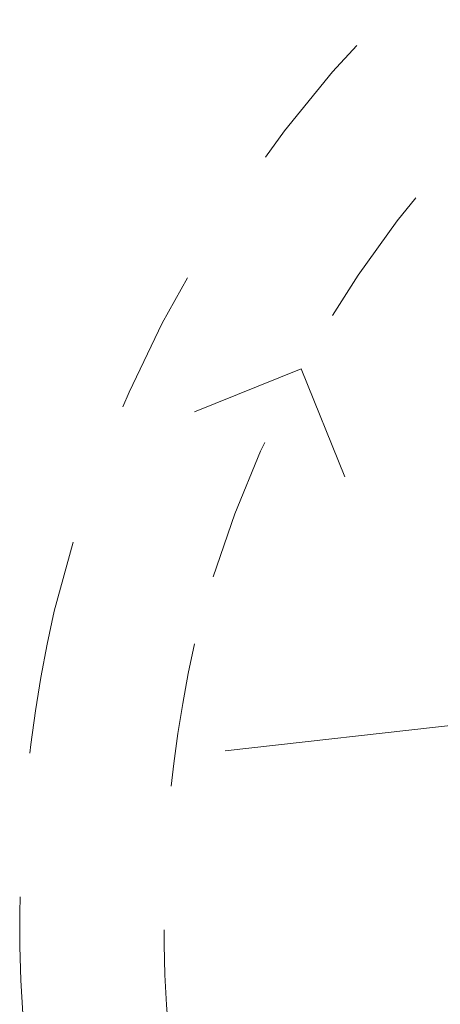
# Model space of a CAD drawing. Header units: metres. Extents: x 111845 to 310872, y 1106090 to 6520273.
# Tile 4 of 62: x 310762.74 to 310765.65, y 6520258.45 to 6520265.28. Entities that reach past the tile are written whole.
import ezdxf

# ---------------------------------------------------------------- set-up
doc = ezdxf.new("R2010")
doc.units = ezdxf.units.M
doc.linetypes.add('DASHED_1', pattern=[2, 1, -1])
doc.linetypes.add('DASHED_2', pattern=[3, 2, -1])
doc.layers.add('LARK_KANT_stein_granitt_vis_13cm', color=8, linetype='Continuous', lineweight=0)
doc.layers.add('LARK_VA_eksisterende rør', color=153, linetype='Continuous', lineweight=0)

msp = doc.modelspace()

# ---------------------------------------------------------------- linework, layer by layer
at = {"layer": 'LARK_KANT_stein_granitt_vis_13cm', "color": 253, "linetype": 'DASHED_1', "true_color": 0x999999, "elevation": 35.5}
for points in [[(310762.8632, 6520257.4478, -0.095327), (310762.9757, 6520261.176, -0.240974), (310768.3303, 6520267.3664), (310771.1593, 6520268.1296), (310775.2586, 6520269.0057), (310778.0657, 6520269.4212), (310781.2187, 6520269.9026), (310782.8388, 6520270.1073)], [(310763.8505, 6520257.6071, -0.095042), (310763.9494, 6520260.9477, -0.238694), (310768.6511, 6520266.4172), (310769.8197, 6520266.7325)]]:
    msp.add_lwpolyline(points, format="xyb", dxfattribs=at)
msp.add_lwpolyline([(310764.991, 6520262.1082), (310764.6893, 6520262.8558), (310763.95, 6520262.5574)], dxfattribs=at)
at = {"layer": 'LARK_VA_eksisterende rør', "linetype": 'DASHED_2', "elevation": 37.61}
msp.add_lwpolyline([(310764.1624, 6520260.2064), (310776.761, 6520261.618), (310787.5046, 6520262.4992), (310794.3587, 6520263.0343), (310796.6073, 6520263.174), (310801.7668, 6520263.2263), (310806.9712, 6520262.7327), (310827.1776, 6520258.8435)], dxfattribs=at)

doc.saveas('drawing.dxf')
